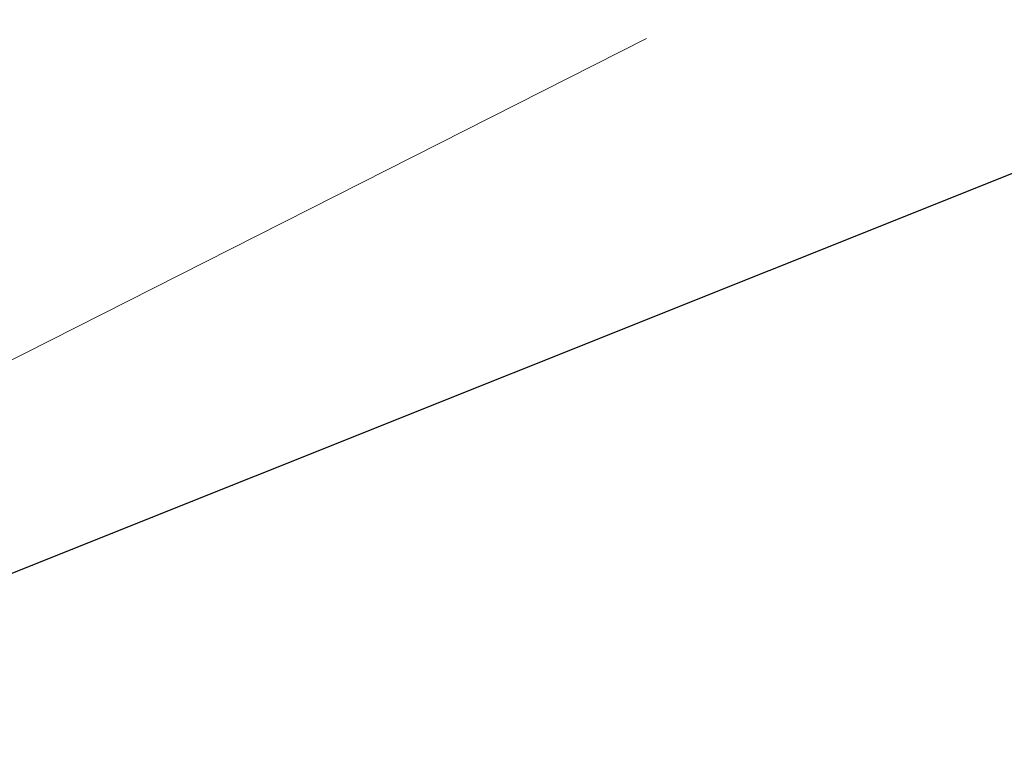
# Model space of a CAD drawing. Extents: x 1620613 to 1693141, y 557269 to 607790.
# Tile 99 of 256: x 1620787.84 to 1620790.71, y 607303.14 to 607305.29. Entities that reach past the tile are written whole.
import ezdxf

# ---------------------------------------------------------------- set-up
doc = ezdxf.new("R2010")
doc.units = 0
doc.header["$LTSCALE"] = 10
doc.header["$MEASUREMENT"] = 0
doc.linetypes.add('DGN Style 2', pattern=[7.346996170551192, 4.408197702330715, -2.938798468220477])
doc.linetypes.add('DGN Style 3', pattern=[10.28579463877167, 7.346996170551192, -2.938798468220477])
for name, color, linetype, lineweight in [('DT_X_Contour_Major', 132, 'DGN Style 3', 30), ('DT_X_Contour_Minor', 136, 'DGN Style 3', 0), ('SV_X_Top_of_Bank', 97, 'DGN Style 2', 0)]:
    doc.layers.add(name, color=color, linetype=linetype, lineweight=lineweight)

# ---------------------------------------------------------------- blocks, each defined once
blk = doc.blocks.new('*U1004')
at = {"layer": 'DT_X_Contour_Major', "elevation": 3.400041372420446, "flags": 128}
blk.add_lwpolyline([(-244.1590263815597, -27.22526824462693), (-245.9582130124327, -31.53047772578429), (-246.3161540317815, -32.38748241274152), (-246.6188971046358, -33.11340669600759), (-246.8664422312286, -33.70825057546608), (-247.0587894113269, -34.172014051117), (-247.8276143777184, -36.03038932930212), (-248.8338658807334, -38.35807953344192), (-249.0797851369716, -38.97471545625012), (-249.3862922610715, -39.82704170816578), (-249.753387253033, -40.91505828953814), (-250.1810701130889, -42.23876520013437), (-252.3182951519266, -48.96600821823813), (-254.6054744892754, -56.26317921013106), (-254.9177434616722, -57.68377750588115), (-254.8743306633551, -58.81821339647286), (-254.4752360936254, -59.66648688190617), (-253.720459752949, -60.2285979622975), (-251.2334804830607, -61.34601096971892), (-250.3786960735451, -61.73542086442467), (-249.6795772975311, -62.06559079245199), (-249.1361241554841, -62.3365207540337), (-248.7483366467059, -62.54821074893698), (-247.9217908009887, -63.03373078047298), (-247.6191146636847, -63.20065513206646), (-247.3309956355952, -63.33728816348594), (-247.05743371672, -63.44362987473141), (-246.7984289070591, -63.51968026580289), (-245.6237063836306, -63.80390234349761), (-235.3623574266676, -59.70334397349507), (-233.3790248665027, -58.91168992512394), (-231.8267481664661, -58.29410993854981), (-230.7055273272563, -57.85060401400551), (-230.0153623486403, -57.5811721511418), (-228.7496635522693, -57.09478593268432), (-228.3102899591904, -56.92563881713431), (-227.9414432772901, -56.78298713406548), (-227.6431235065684, -56.66683088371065), (-227.4153306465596, -56.57717006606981), (-226.9019189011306, -56.37340179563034), (-226.6787531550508, -56.2856658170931), (-226.3943147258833, -56.1752840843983), (-226.0486036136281, -56.04225659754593), (-225.6416198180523, -55.88658335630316), (-224.4746327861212, -55.441260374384), (-223.7302941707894, -55.14333622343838), (-222.3725185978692, -54.58355600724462), (-220.4013060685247, -53.76191972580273), (-217.8166565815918, -52.67842737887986), (-204.0789312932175, -46.90836498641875), (-203.7526982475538, -46.7713419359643), (-203.6283501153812, -46.71902253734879), (-203.4999805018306, -46.6648316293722), (-203.3675894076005, -46.60876921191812), (-203.2311768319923, -46.55083528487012), (-202.8620479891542, -46.3938494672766), (-202.3760832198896, -46.19854980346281), (-201.1950355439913, -45.73039017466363), (-199.3189049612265, -44.98937058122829), (-196.747691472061, -43.97549102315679), (-188.9643449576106, -40.90799891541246), (-186.3492845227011, -39.87446542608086), (-184.3416131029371, -39.07448403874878), (-182.9413306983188, -38.50805475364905), (-182.1484373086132, -38.17517757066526), (-180.8439069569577, -37.59890788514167), (-180.1253951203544, -37.23597068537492), (-178.9482573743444, -36.57936135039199), (-177.3124937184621, -35.62907987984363), (-175.2181041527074, -34.38512627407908), (-169.0215640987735, -30.67635381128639), (-166.9159204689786, -29.41391421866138), (-165.2463946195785, -28.40817478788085), (-164.0129865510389, -27.65913551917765), (-163.2156962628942, -27.16679641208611), (-161.6710792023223, -26.19615900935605), (-161.1568342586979, -25.873664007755), (-160.7725622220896, -25.634157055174), (-160.5182630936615, -25.47763815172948), (-160.3939368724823, -25.40410729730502), (-160.2356974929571, -25.31867575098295), (-160.1799956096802, -25.28837645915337), (-160.1315694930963, -25.2615522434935), (-160.090419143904, -25.23820310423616), (-160.0565445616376, -25.21832904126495), (-159.97591336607, -25.16996497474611), (-159.8818810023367, -25.11758790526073), (-159.6602573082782, -24.9967297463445), (-159.3110422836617, -24.80739049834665), (-158.8342359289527, -24.54957016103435), (-157.3926305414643, -23.7707411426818), (-156.5871451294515, -23.30127169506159), (-155.2518929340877, -22.4769851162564), (-153.3868739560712, -21.29788140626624), (-150.992088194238, -19.76396056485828), (-143.8996371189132, -15.20041547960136), (-141.5510294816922, -13.6892345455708), (-139.8245448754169, -12.57835055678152), (-138.7201833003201, -11.86776351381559), (-138.2379447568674, -11.55747341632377), (-137.7814726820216, -11.26376241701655), (-137.5833660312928, -11.13851753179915), (-137.3314001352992, -10.98306612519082), (-137.0255749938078, -10.79740819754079), (-136.6658906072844, -10.58154374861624), (-135.6349199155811, -9.96562985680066), (-135.0410585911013, -9.613441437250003), (-134.0327026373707, -9.018811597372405), (-132.609852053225, -8.181740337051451), (-130.7725068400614, -7.102227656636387), (-125.3202600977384, -3.900271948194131), (-123.5274441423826, -2.845920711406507), (-122.2381813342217, -2.084333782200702), (-121.4524716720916, -1.615511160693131), (-121.1703151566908, -1.43945284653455), (-121.0893019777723, -1.360316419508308), (-121.0603139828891, -1.330682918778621), (-121.0341098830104, -1.301134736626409), (-121.0106896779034, -1.271671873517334), (-120.9900533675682, -1.242294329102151), (-120.9387350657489, -1.164067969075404), (-120.8345032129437, -1.07860762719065), (-120.5602963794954, -0.8808963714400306), (-120.1161145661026, -0.5709342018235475), (-119.5019577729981, -0.1487211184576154), (-117.6375730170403, 1.126848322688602), (-117.0039974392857, 1.540982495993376), (-116.501559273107, 1.8267079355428), (-116.130258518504, 1.984024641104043), (-115.8900951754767, 2.012932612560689), (-115.0753202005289, 1.848216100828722), (-114.8765951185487, 1.579952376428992), (-114.8303824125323, 1.515370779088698), (-114.7769121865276, 1.436596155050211), (-114.7161844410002, 1.343628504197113), (-114.6481991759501, 1.236467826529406), (-114.4572284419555, 0.9317819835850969), (-114.3829532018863, 0.8376593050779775), (-114.3033555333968, 0.78380565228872), (-114.2184354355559, 0.7702210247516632), (-114.1281929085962, 0.7969054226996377), (-113.8804495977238, 0.9217558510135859), (-113.7693621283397, 0.9776275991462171), (-113.6219072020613, 1.0516050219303), (-113.4380848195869, 1.143688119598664), (-113.2178949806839, 1.25387689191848), (-112.5822321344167, 1.571854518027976), (-112.3691668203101, 1.676750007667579), (-112.2067180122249, 1.752953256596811), (-112.0948857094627, 1.800464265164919), (-112.0336699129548, 1.819283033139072), (-111.9379164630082, 1.831210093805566), (-111.8761730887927, 1.84954263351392), (-111.7627580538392, 1.895594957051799), (-111.597671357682, 1.969367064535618), (-111.3809130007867, 2.070858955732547), (-110.73399516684, 2.378463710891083), (-110.523190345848, 2.4765933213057), (-110.3759642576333, 2.540278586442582), (-110.2923169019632, 2.569519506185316), (-110.2722482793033, 2.564316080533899), (-110.3035035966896, 2.504514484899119), (-110.2847789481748, 2.498041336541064), (-110.2051635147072, 2.523473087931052), (-110.0646572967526, 2.580809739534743), (-109.8632602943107, 2.670051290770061), (-109.2450139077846, 2.950568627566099), (-108.9819837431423, 3.070520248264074), (-108.6565780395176, 3.219987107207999), (-108.2687967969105, 3.398969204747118), (-107.8186400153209, 3.607466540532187), (-106.5350545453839, 4.202813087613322), (-106.0900125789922, 4.409555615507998), (-105.7175757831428, 4.583273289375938), (-105.4177441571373, 4.723966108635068), (-105.1905177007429, 4.831634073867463), (-104.68138737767, 5.074715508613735), (-104.4100843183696, 5.201285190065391), (-103.9780228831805, 5.398683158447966), (-103.3852030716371, 5.666909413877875), (-102.6316248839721, 6.005963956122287), (-100.4077385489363, 7.004547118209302), (-99.62688119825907, 7.355245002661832), (-98.95222389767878, 7.658401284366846), (-98.38376664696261, 7.91401596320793), (-97.92150944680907, 8.12208903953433), (-96.83042364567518, 8.613561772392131), (-96.42078474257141, 8.79827238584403), (-96.01018238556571, 8.983799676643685), (-95.5986165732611, 9.170143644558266), (-95.18608730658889, 9.357304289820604), (-94.08472465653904, 9.857488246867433), (-93.39744857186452, 10.16794119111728), (-92.16164230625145, 10.72416205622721), (-90.37730585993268, 11.52615084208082), (-88.04443923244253, 12.57390754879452), (-81.09208798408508, 15.69561599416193), (-78.73961042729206, 16.75160535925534), (-76.89644119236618, 17.57829212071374), (-75.56258027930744, 18.17567627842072), (-74.73802768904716, 18.5437578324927), (-73.2182985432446, 19.2195718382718), (-72.40313108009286, 19.58344266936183), (-71.0974255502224, 20.16819465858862), (-69.30118195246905, 20.97382780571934), (-67.01440028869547, 22.00034211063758), (-60.26226509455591, 25.03222180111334), (-57.98118495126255, 26.0552568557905), (-56.20204591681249, 26.85045225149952), (-54.92484799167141, 27.41780798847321), (-54.14959117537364, 27.75732406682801), (-52.751494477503, 28.35891406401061), (-52.24375127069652, 28.57733037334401), (-51.76909417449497, 28.78138680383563), (-51.32752318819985, 28.97108335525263), (-50.91903831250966, 29.14642002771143), (-49.87386012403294, 29.59483798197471), (-49.46658876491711, 29.77317639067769), (-49.02865832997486, 29.97187815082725), (-48.56006881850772, 30.19094326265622), (-48.06082023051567, 30.43037172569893), (-46.68861189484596, 31.09599876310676), (-46.23529187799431, 31.3161497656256), (-45.90448807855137, 31.47738249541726), (-45.69620049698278, 31.57969695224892), (-45.61042913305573, 31.62309313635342), (-45.5450604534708, 31.6602585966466), (-45.492963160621, 31.68481529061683), (-45.38569779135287, 31.73061127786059), (-45.22326434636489, 31.79764655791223), (-45.00566282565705, 31.88592113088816), (-44.35183466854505, 32.14963904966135), (-44.11952607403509, 32.24228838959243), (-43.91297140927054, 32.32244796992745), (-43.73217067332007, 32.39011779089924), (-43.57712386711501, 32.44529785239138), (-43.19800428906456, 32.57579167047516), (-43.07670890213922, 32.62026508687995), (-42.99716242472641, 32.65581497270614), (-42.95936485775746, 32.68244132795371), (-42.96331620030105, 32.70014415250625), (-43.07916992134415, 32.7619357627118), (-43.45694219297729, 33.57664785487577), (-43.5294094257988, 33.73257840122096), (-43.58490872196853, 33.85120771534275), (-43.62344008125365, 33.93253579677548), (-43.64500350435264, 33.97656264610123), (-43.70604095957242, 34.09498506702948), (-43.73673183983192, 34.20573578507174), (-43.74516710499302, 34.22525528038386), (-43.7573196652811, 34.23634917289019), (-43.77318952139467, 34.23901746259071), (-43.79277667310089, 34.23326014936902), (-43.84996547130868, 34.2066731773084), (-43.87138412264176, 34.19712131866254), (-43.89274847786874, 34.18840597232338), (-43.91405853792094, 34.1805271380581), (-43.93531430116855, 34.17348481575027), (-44.03438117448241, 34.14257250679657), (-45.18047755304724, 35.95899565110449), (-45.40643188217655, 36.30312513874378), (-45.59311070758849, 36.55704653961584), (-45.74051402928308, 36.72075985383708), (-45.8486418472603, 36.79426508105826), (-46.084615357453, 36.87000157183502), (-46.11991900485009, 37.02740357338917), (-46.04884981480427, 37.44280721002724), (-45.87140778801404, 38.11621248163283), (-45.58759292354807, 39.04761938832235), (-44.01492026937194, 43.99618876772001), (-43.65202071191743, 44.78028851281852), (-43.51475034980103, 44.97700173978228), (-43.25846764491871, 45.23109867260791), (-42.88317259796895, 45.54257931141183), (-42.38886520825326, 45.91144365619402), (-39.80440192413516, 47.76670591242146), (-39.63361441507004, 48.52383685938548), (-39.89284177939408, 49.04233636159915), (-40.74371851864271, 50.27335017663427), (-42.18624463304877, 52.21687830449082), (-44.22042012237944, 54.87292074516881), (-50.43375392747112, 62.90571967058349), (-53.29829177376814, 66.43294601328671), (-57.23190495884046, 70.99002584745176), (-62.23459348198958, 76.57695917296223), (-68.30635734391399, 83.19374598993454), (-85.92316142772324, 102.2116488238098), (-91.77268511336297, 108.5314606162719), (-96.10865310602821, 113.227468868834), (-98.93106540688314, 116.2996735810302), (-100.2399220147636, 117.7480747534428), (-101.7121320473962, 119.4454064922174), (-102.2558617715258, 119.9739047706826), (-102.7828934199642, 120.2864008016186), (-103.2932269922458, 120.3828945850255), (-103.7868624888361, 120.2633861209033), (-105.0809597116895, 119.6566938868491), (-105.5399765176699, 119.5053821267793), (-105.9464540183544, 119.5064660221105), (-106.3003922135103, 119.6599455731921), (-106.6017911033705, 119.9658207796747), (-107.3354690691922, 120.9846822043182), (-107.7264093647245, 121.3892293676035), (-108.3489717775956, 121.8387247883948), (-109.203156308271, 122.3331684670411), (-110.2889629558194, 122.8725604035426), (-113.4932768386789, 124.3708699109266), (-114.5881001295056, 124.8468455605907), (-115.4693345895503, 125.1510403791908), (-116.1369802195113, 125.2834543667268), (-116.5910370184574, 125.2440875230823), (-117.5170700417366, 124.9100681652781), (-117.7476291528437, 124.9816660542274), (-117.7447817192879, 125.4469742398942), (-117.5085277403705, 126.305992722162), (-117.0388672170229, 127.558721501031), (-115.4752304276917, 131.4242786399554), (-114.831011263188, 133.1393941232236), (-114.0710813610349, 135.3855727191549), (-113.1954407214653, 138.1628144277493), (-112.2040893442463, 141.4711192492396), (-109.4062046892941, 151.0013495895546), (-108.3545405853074, 154.615217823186), (-107.2979617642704, 158.3091497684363), (-106.2364682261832, 162.0831454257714), (-105.1700599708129, 165.9372047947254), (-102.3197516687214, 176.3214480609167), (-101.3607452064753, 179.7893665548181), (-100.6214570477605, 182.4049395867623), (-100.1018871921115, 184.1681671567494), (-99.80203563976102, 185.0790492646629), (-99.29538923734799, 186.3716076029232), (-98.9992753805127, 186.5180118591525), (-98.49091861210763, 185.9878058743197), (-97.77031893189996, 184.7809896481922), (-96.83747633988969, 182.8975631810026), (-91.9889774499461, 172.5294824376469)], dxfattribs=at)
at = {"layer": 'DT_X_Contour_Minor', "transparency": 33554559, "elevation": 3.000041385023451, "flags": 128}
blk.add_lwpolyline([(-251.2889938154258, -31.09727382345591), (-253.6248656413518, -36.68669815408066), (-254.4756969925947, -39.71706375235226), (-254.6886244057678, -40.4533310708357), (-254.9627646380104, -41.36340491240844), (-255.298117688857, -42.44728527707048), (-255.6946835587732, -43.70497216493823), (-257.6881541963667, -49.97972619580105), (-259.0102722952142, -54.19790081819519), (-259.5375105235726, -55.17637444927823), (-260.5526031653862, -56.30400621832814), (-262.0555502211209, -57.58079612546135), (-264.0463516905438, -59.00674417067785), (-270.0056281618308, -63.00814980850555), (-271.6953151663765, -64.33811523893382), (-272.2949188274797, -65.3269573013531), (-271.8044391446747, -65.97467599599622), (-270.2238761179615, -66.28127132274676), (-264.5555969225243, -66.64402770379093), (-262.6254697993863, -66.79497280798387), (-261.086297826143, -66.9757408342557), (-259.9380810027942, -67.18633178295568), (-259.1808193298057, -67.42674565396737), (-256.5591602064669, -68.61826387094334), (-252.9671011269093, -67.6306936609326), (-252.2884151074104, -67.44352781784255), (-251.791810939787, -67.30527466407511), (-251.4772886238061, -67.2159341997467), (-251.3448481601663, -67.17550642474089), (-251.2344493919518, -67.13291594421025), (-250.8399330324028, -66.9757632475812), (-249.7391830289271, -66.53624801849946), (-247.9321993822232, -65.81437025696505), (-245.4189820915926, -64.81012996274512), (-237.775424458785, -61.75567246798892), (-235.1706612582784, -60.71626044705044), (-233.0890398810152, -59.88886750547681), (-231.530560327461, -59.2734936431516), (-230.495222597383, -58.87013885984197), (-228.431844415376, -58.07721821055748), (-227.7333319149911, -57.80852125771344), (-227.1853280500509, -57.59712088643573), (-226.7878328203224, -57.44301709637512), (-226.5408462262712, -57.34620988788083), (-226.0828934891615, -57.16445277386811), (-225.8461630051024, -57.07181872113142), (-225.4794361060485, -56.93023439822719), (-224.982712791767, -56.73969980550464), (-224.3559930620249, -56.50021494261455), (-222.511411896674, -55.79632161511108), (-221.597072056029, -55.43553532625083), (-220.2374884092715, -54.88109645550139), (-218.4326609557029, -54.13300500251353), (-216.1825896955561, -53.19126096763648), (-205.8273901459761, -48.84191300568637), (-204.4341094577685, -48.25671303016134), (-204.1551154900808, -48.1395311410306), (-203.9667143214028, -48.05988908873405), (-203.610756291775, -47.90884934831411), (-203.0872414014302, -47.68641191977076), (-202.3961696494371, -47.39257680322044), (-200.3299024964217, -46.51381957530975), (-199.3883255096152, -46.12159672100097), (-198.1132949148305, -45.60399607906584), (-196.5048107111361, -44.96101764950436), (-194.5628728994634, -44.19266143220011), (-188.9397672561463, -41.97654113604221), (-186.9793009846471, -41.19840604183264), (-185.3152314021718, -40.52609098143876), (-183.9475585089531, -39.95959595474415), (-182.876282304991, -39.49892096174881), (-180.4147413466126, -38.41154769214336), (-179.3903959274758, -37.92508193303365), (-178.1635153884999, -37.28121460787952), (-176.7340997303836, -36.47994571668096), (-175.1021489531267, -35.52127525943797), (-170.4802333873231, -32.75495195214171), (-168.8461744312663, -31.77341956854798), (-167.4104342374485, -30.90356489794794), (-166.1730128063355, -30.14538794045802), (-165.133910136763, -29.49888869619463), (-162.6273947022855, -27.92379432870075), (-161.7929076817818, -27.40046804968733), (-161.1693331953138, -27.0118099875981), (-160.7566712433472, -26.75782014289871), (-160.5549218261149, -26.63849851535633), (-160.2981400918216, -26.49986513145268), (-160.2108267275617, -26.45254249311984), (-160.1414729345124, -26.41454961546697), (-160.090078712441, -26.38588649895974), (-160.0566440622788, -26.36655314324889), (-159.9914310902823, -26.32743720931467), (-159.8605312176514, -26.25544378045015), (-159.5167413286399, -26.06880044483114), (-158.9600614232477, -25.76750720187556), (-158.1904915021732, -25.35156405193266), (-155.854451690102, -24.08951577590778), (-154.7926750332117, -23.48542267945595), (-153.3593749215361, -22.61967959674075), (-151.5545513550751, -21.49228652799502), (-149.3782043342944, -20.10324347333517), (-143.079247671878, -16.05026201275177), (-140.9933992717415, -14.70815008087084), (-139.4600715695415, -13.72155038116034), (-138.4792645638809, -13.09046291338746), (-138.050978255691, -12.81488767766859), (-137.6455756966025, -12.55403669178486), (-137.4382650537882, -12.42406448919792), (-137.1203850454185, -12.22978612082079), (-136.6919356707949, -11.97120158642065), (-136.1529169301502, -11.64831088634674), (-134.568107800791, -10.70152746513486), (-133.8224923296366, -10.2583754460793), (-132.7742527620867, -9.639006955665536), (-131.4233890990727, -8.843421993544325), (-129.7699013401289, -7.871620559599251), (-124.9571018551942, -5.045194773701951), (-123.3572829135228, -4.097632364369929), (-122.1674257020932, -3.374764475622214), (-121.3875302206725, -2.876591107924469), (-121.0175964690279, -2.603112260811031), (-120.5777221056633, -2.173428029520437), (-120.420327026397, -2.012528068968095), (-120.2780475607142, -1.852091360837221), (-120.1508837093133, -1.692117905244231), (-120.0388354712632, -1.532607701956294), (-119.7601943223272, -1.107864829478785), (-119.6002302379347, -0.9216060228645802), (-119.3293188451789, -0.6813867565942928), (-118.9474601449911, -0.3872070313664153), (-118.4546541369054, -0.03906684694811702), (-116.992575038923, 0.9612542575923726), (-116.4957153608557, 1.286024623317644), (-116.1016956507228, 1.510094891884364), (-115.8105159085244, 1.633465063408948), (-115.6221761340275, 1.656135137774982), (-114.9832171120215, 1.52696192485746), (-114.8273738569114, 1.316585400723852), (-114.7911331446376, 1.265939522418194), (-114.7492009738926, 1.204163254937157), (-114.7015773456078, 1.131256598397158), (-114.6482622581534, 1.047219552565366), (-114.4985000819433, 0.8082802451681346), (-114.4318522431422, 0.7387010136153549), (-114.3442303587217, 0.7091677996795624), (-114.2356344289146, 0.7196806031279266), (-114.106064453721, 0.7702394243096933), (-113.7325791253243, 0.9584576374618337), (-113.5835035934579, 1.033485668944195), (-113.4163909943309, 1.117406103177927), (-113.2312413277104, 1.210218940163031), (-113.0280545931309, 1.311924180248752), (-112.4621738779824, 1.594994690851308), (-112.2724985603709, 1.688374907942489), (-112.1278831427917, 1.756212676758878), (-112.0283276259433, 1.798507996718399), (-111.9738320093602, 1.815260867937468), (-111.8885902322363, 1.825878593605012), (-111.8336249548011, 1.842198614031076), (-111.7326604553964, 1.88319538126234), (-111.5856967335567, 1.948868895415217), (-111.3927337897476, 2.039219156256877), (-110.8168336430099, 2.313055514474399), (-110.6291706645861, 2.400412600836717), (-110.498106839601, 2.457106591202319), (-110.4236421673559, 2.483137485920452), (-110.4057766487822, 2.478505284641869), (-110.4336008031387, 2.425268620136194), (-110.408598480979, 2.423287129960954), (-110.3127233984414, 2.457270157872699), (-110.1459755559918, 2.527217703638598), (-109.9083549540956, 2.633129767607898), (-109.1802030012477, 2.963514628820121), (-108.8860031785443, 3.097559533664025), (-108.5495176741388, 3.251905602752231), (-108.170746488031, 3.426552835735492), (-107.7496896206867, 3.621501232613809), (-106.5704903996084, 4.168431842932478), (-106.1554237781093, 4.36132963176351), (-105.7946233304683, 4.529825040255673), (-105.4880890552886, 4.673918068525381), (-105.2358209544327, 4.79360871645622), (-104.6354609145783, 5.080247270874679), (-104.3412596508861, 5.217949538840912), (-103.9089258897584, 5.416077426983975), (-103.3384596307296, 5.674630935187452), (-102.6298608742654, 5.993610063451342), (-100.5560875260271, 6.924788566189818), (-99.8152772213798, 7.257517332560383), (-99.14817631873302, 7.557319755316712), (-98.55478481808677, 7.824195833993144), (-98.0351027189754, 8.058145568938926), (-96.7475629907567, 8.638109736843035), (-96.26416712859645, 8.856078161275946), (-95.77963433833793, 9.075010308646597), (-95.29396462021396, 9.294906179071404), (-94.80715797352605, 9.515765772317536), (-93.50749101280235, 10.10600965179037), (-92.77353282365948, 10.4377576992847), (-91.54640847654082, 10.99031893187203), (-89.82611797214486, 11.76369334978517), (-87.61266130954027, 12.75788095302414), (-81.05255533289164, 15.70346547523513), (-78.81576908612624, 16.70745149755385), (-77.02548982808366, 17.51022117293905), (-75.68171755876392, 18.11177450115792), (-74.78445227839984, 18.5121114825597), (-72.98708751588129, 19.31138830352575), (-72.1013000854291, 19.70657468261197), (-70.79196136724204, 20.29267620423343), (-69.05907136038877, 21.06969286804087), (-66.90263006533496, 22.03762467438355), (-60.58738489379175, 24.87332968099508), (-58.43750897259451, 25.8372231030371), (-56.72431508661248, 26.60212461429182), (-55.4478032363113, 27.16803421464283), (-54.60797342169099, 27.53495190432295), (-52.95066996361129, 28.24807652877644), (-52.3487913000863, 28.50698716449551), (-51.78613290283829, 28.74887560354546), (-51.26269477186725, 28.97374184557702), (-50.778476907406, 29.18158589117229), (-49.53952295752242, 29.71314041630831), (-49.0775596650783, 29.91444531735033), (-48.62088525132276, 30.11969412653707), (-48.16949971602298, 30.32888684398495), (-47.7234030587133, 30.54202346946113), (-46.5408638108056, 31.11564634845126), (-46.15020249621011, 31.30536768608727), (-45.86512298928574, 31.4443145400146), (-45.68562528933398, 31.53248690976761), (-45.61170939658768, 31.56988479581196), (-45.55537609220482, 31.60191317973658), (-45.51047978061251, 31.62307560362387), (-45.41804082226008, 31.66254158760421), (-45.27805921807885, 31.72031113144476), (-45.09053496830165, 31.79638423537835), (-44.52708010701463, 32.02365059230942), (-44.31715165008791, 32.10684285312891), (-44.10995742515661, 32.1859698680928), (-43.90549743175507, 32.26103163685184), (-43.70377167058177, 32.33202815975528), (-43.16948194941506, 32.51593189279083), (-42.99717565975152, 32.57787939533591), (-42.88097408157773, 32.62579410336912), (-42.82087721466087, 32.6596760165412), (-42.81688505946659, 32.6795251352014), (-42.88104559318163, 32.71374572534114), (-42.87156232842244, 32.74108844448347), (-42.79499213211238, 32.79745115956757), (-42.65133500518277, 32.88283387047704), (-42.44059094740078, 32.99723657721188), (-41.78915755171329, 33.34100378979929), (-41.57206330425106, 33.45714496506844), (-41.40935560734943, 33.54774308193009), (-41.30103446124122, 33.61279814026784), (-41.24709986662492, 33.65231013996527), (-41.12230704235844, 33.77709900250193), (-41.25624996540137, 34.01663192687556), (-41.28952939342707, 34.07826015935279), (-41.33196356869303, 34.16048788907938), (-41.38355249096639, 34.26331511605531), (-41.44429615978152, 34.38674184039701), (-41.74912769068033, 35.01079871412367), (-42.7012064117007, 34.65888466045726), (-42.87650068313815, 34.59461657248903), (-42.99434976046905, 34.55263261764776), (-43.05475364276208, 34.53293279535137), (-43.05771233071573, 34.53551710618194), (-42.93748075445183, 34.59957353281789), (-43.78832270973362, 36.72433501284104), (-43.95516180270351, 37.13430726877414), (-44.09103252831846, 37.45361197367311), (-44.19593488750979, 37.68224912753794), (-44.26986888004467, 37.82021873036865), (-44.42573503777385, 38.0672476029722), (-44.47900148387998, 38.1489852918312), (-44.52190120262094, 38.20892670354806), (-44.55443419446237, 38.24707183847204), (-44.57660045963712, 38.26342069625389), (-44.62188819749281, 38.2779559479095), (-44.62866362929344, 38.30816434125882), (-44.61502412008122, 38.38788808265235), (-44.58096967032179, 38.51712717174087), (-44.52650028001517, 38.69588160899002), (-44.22467493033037, 39.64560479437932), (-43.09697245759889, 42.08217767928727), (-42.67040779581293, 42.69345974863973), (-41.87401487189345, 43.48306043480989), (-40.70779368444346, 44.45097973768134), (-39.17174423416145, 45.59721765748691), (-31.14058085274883, 51.36240472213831), (-31.13452700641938, 51.38924248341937), (-31.61714367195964, 52.01968448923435), (-33.06758817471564, 53.89950860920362), (-35.48586051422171, 57.02871484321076), (-38.87196069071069, 61.40730319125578), (-56.93202646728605, 84.75594041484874)], dxfattribs=at)

msp = doc.modelspace()

# ---------------------------------------------------------------- linework, layer by layer
at = {"layer": 'SV_X_Top_of_Bank', "extrusion": (0.007114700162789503, -0.05176716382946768, 0.9986338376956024), "elevation": -18855.21206843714, "flags": 128}
msp.add_lwpolyline([(1688341.399474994, 380495.2335694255), (1688359.531308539, 380495.7043637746), (1688370.463455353, 380498.0725351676), (1688395.572580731, 380506.740670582), (1688420.940108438, 380511.7574321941), (1688444.138128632, 380518.355338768), (1688467.22231404, 380528.7305743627), (1688491.262317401, 380540.2151339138), (1688508.535586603, 380545.2887184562), (1688513.5223003, 380548.4010002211), (1688516.051220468, 380548.1495454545), (1688520.39603739, 380549.3039635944), (1688525.368929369, 380551.0706712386)], dxfattribs=at)
at = {"layer": 'SV_X_Top_of_Bank', "extrusion": (0.04489057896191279, -0.1067836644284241, 0.9932683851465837), "elevation": 8952.639644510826, "flags": 128}
msp.add_lwpolyline([(1729619.200279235, -67683.47041249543), (1729610.048117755, -67689.2494116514), (1729593.286163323, -67692.1110974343), (1729566.643396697, -67690.50938442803), (1729551.852254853, -67691.88192179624), (1729536.554039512, -67691.83763185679), (1729515.835796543, -67695.68964613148), (1729501.149706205, -67697.72199223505), (1729469.279658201, -67698.3224800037)], dxfattribs=at)

# ---------------------------------------------------------------- block references
at = {"layer": 'DT_X_Contour_Minor', "transparency": 33554559}
msp.add_blockref('*U1004', (1621028.060791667, 607365.3311666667, 1050.599958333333), dxfattribs=at)

doc.saveas('drawing.dxf')
